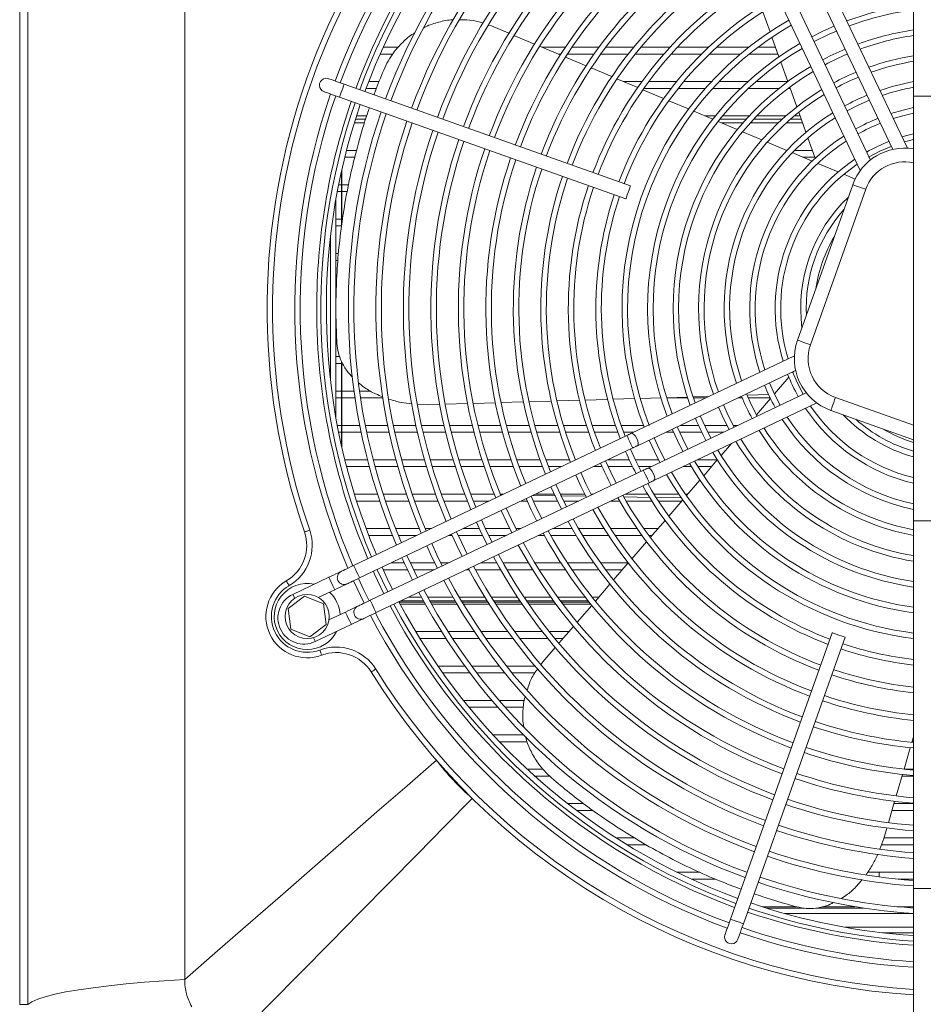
# Model space of a CAD drawing. Header units: millimetres. Extents: x -96593 to 66336, y -23969 to 7139.
# Tile 230 of 256: x -75357 to -75329, y -5280 to -5250. Entities that reach past the tile are written whole.
import ezdxf

# ---------------------------------------------------------------- set-up
doc = ezdxf.new("R2010")
doc.units = ezdxf.units.MM
doc.layers.add('mm_punktwstawienia', color=1, linetype='Continuous', lineweight=50)

# ---------------------------------------------------------------- blocks, each defined once
blk = doc.blocks.new('W_Z_TYLU')
at = {"color": 7, "linetype": 'Continuous', "lineweight": 13}
for p, q in [((280.388, 451.551), (280.388, 502.151)), ((280.688, 451.551), (280.688, 502.151)), ((280.688, 502.151), (280.688, 451.551)), ((286.388, 452.451), (286.388, 501.251)), ((312.888, 497.935), (312.888, 484.568)), ((309.398, 488.39), (312.135, 482.636)), ((312.667, 482.68), (309.849, 488.605)), ((311.322, 482.249), (308.585, 488.004)), ((307.41, 487.642), (307.672, 486.91)), ((308.134, 487.789), (310.952, 481.864)), ((297.541, 487.123), (297.436, 487.158)), ((298.176, 486.856), (297.541, 487.123)), ((299.109, 486.463), (298.362, 486.777)), ((307.742, 486.715), (307.995, 486.007)), ((293.606, 486.351), (294.16, 486.351)), ((300.044, 486.07), (299.296, 486.384)), ((299.374, 486.351), (300.229, 486.351)), ((300.471, 486.351), (301.451, 486.351)), ((301.7, 486.351), (302.715, 486.351)), ((302.974, 486.351), (304.036, 486.351)), ((304.309, 486.351), (305.44, 486.351)), ((305.734, 486.351), (306.903, 486.351)), ((307.231, 486.351), (307.872, 486.351)), ((293.951, 486.101), (293.493, 486.101)), ((300.065, 486.101), (299.968, 486.101)), ((300.981, 485.675), (300.231, 485.991)), ((301.271, 486.101), (300.303, 486.101)), ((302.516, 486.101), (301.516, 486.101)), ((303.812, 486.101), (302.77, 486.101)), ((305.182, 486.101), (304.079, 486.101)), ((306.596, 486.101), (305.468, 486.101)), ((307.962, 486.101), (306.911, 486.101)), ((308.065, 485.812), (308.321, 485.099)), ((301.919, 485.28), (301.168, 485.596)), ((293.079, 485.101), (293.459, 485.101)), ((302.86, 484.884), (302.107, 485.201)), ((302.344, 485.101), (303.015, 485.101)), ((303.263, 485.101), (304.276, 485.101)), ((304.535, 485.101), (305.544, 485.101)), ((305.82, 485.101), (306.863, 485.101)), ((307.163, 485.101), (308.32, 485.101)), ((302.599, 481.306), (292.187, 485.006)), ((293.36, 484.851), (292.984, 484.851)), ((303.804, 484.487), (303.049, 484.805)), ((304.077, 484.851), (303.081, 484.851)), ((305.318, 484.851), (304.331, 484.851)), ((306.598, 484.851), (305.586, 484.851)), ((307.998, 484.851), (306.887, 484.851)), ((308.409, 484.851), (308.324, 484.851)), ((308.391, 484.902), (308.648, 484.183)), ((292.019, 484.535), (302.431, 480.835)), ((304.711, 484.105), (303.993, 484.407)), ((315.888, 484.568), (312.888, 484.568)), ((312.888, 484.568), (312.888, 469.135)), ((305.594, 483.733), (304.901, 484.025)), ((292.597, 483.73), (292.97, 483.73)), ((292.636, 483.851), (293.007, 483.851)), ((305.314, 483.851), (305.688, 483.851)), ((306.483, 483.359), (305.785, 483.653)), ((305.847, 483.73), (306.804, 483.73)), ((305.946, 483.851), (306.916, 483.851)), ((307.077, 483.73), (308.113, 483.73)), ((307.192, 483.851), (308.248, 483.851)), ((308.414, 483.73), (308.811, 483.73)), ((308.556, 483.851), (308.767, 483.851)), ((308.72, 483.985), (308.98, 483.257)), ((292.931, 483.601), (292.557, 483.601)), ((306.689, 483.601), (305.908, 483.601)), ((307.974, 483.601), (306.957, 483.601)), ((308.857, 483.601), (308.268, 483.601)), ((307.38, 482.982), (306.676, 483.278)), ((309.052, 483.056), (309.317, 482.317)), ((312.559, 482.909), (312.888, 482.999)), ((292.273, 482.601), (292.64, 482.601)), ((308.286, 482.6), (307.574, 482.9)), ((308.284, 482.601), (308.287, 482.601)), ((308.565, 482.601), (309.215, 482.601)), ((292.577, 482.351), (292.209, 482.351)), ((309.207, 482.213), (308.483, 482.517)), ((309.304, 482.351), (308.878, 482.351)), ((292.1, 479.895), (292.1, 481.89)), ((310.149, 481.816), (309.408, 482.128)), ((292.088, 479.814), (292.088, 481.836)), ((310.766, 481.556), (310.357, 481.729)), ((291.985, 481.351), (292.088, 481.351)), ((292.1, 481.351), (292.349, 481.351)), ((308.672, 475.699), (310.681, 481.352)), ((311.152, 481.185), (309.143, 475.531)), ((291.888, 480.838), (291.888, 472.865)), ((292.088, 481.101), (291.936, 481.101)), ((292.3, 481.101), (292.1, 481.101)), ((291.888, 480.101), (292.088, 480.101)), ((292.1, 480.101), (292.13, 480.101)), ((292.088, 479.851), (291.888, 479.851)), ((291.688, 479.469), (291.688, 474.234)), ((291.888, 478.851), (291.982, 478.851)), ((291.957, 478.601), (291.888, 478.601)), ((291.905, 476.101), (291.888, 476.101)), ((291.888, 475.101), (292.026, 475.101)), ((308.559, 475.131), (302.634, 472.313)), ((292.088, 474.851), (291.888, 474.851)), ((292.088, 471.867), (292.088, 474.927)), ((292.1, 471.813), (292.1, 474.904)), ((292.131, 474.851), (292.1, 474.851)), ((302.849, 471.862), (308.603, 474.598)), ((308.356, 474.355), (307.831, 473.746)), ((308.674, 474.134), (308.495, 474.547)), ((308.542, 474.569), (308.503, 474.525)), ((307.836, 473.735), (307.655, 474.147)), ((308.881, 473.734), (308.674, 474.134)), ((291.888, 473.851), (292.088, 473.851)), ((292.1, 473.851), (292.542, 473.851)), ((292.744, 473.851), (293.146, 473.851)), ((308.99, 473.786), (303.236, 471.049)), ((303.912, 473.607), (304.669, 473.63)), ((304.878, 473.636), (305.452, 473.653)), ((306.998, 473.337), (306.816, 473.748)), ((306.838, 473.694), (307.623, 473.718)), ((308.042, 473.335), (307.836, 473.735)), ((292.088, 473.601), (291.888, 473.601)), ((292.578, 473.601), (292.1, 473.601)), ((293.59, 473.601), (292.78, 473.601)), ((294.857, 473.362), (295.262, 473.35)), ((295.262, 473.35), (295.66, 473.362)), ((295.862, 473.368), (296.672, 473.392)), ((296.875, 473.398), (297.686, 473.422)), ((297.889, 473.428), (298.701, 473.452)), ((298.905, 473.458), (299.719, 473.483)), ((299.923, 473.489), (300.74, 473.513)), ((300.944, 473.519), (301.764, 473.543)), ((301.969, 473.55), (302.747, 473.573)), ((302.953, 473.579), (303.705, 473.601)), ((303.45, 470.597), (309.375, 473.415)), ((304.679, 473.601), (303.914, 473.601)), ((305.343, 473.601), (304.89, 473.601)), ((306.16, 472.938), (305.977, 473.349)), ((306.66, 473.601), (306.507, 473.601)), ((307.678, 473.601), (306.878, 473.601)), ((307.202, 472.936), (306.998, 473.337)), ((307.688, 473.581), (307.175, 472.987)), ((310.054, 473.616), (312.888, 472.609)), ((305.322, 472.54), (305.138, 472.95)), ((306.363, 472.536), (306.16, 472.938)), ((312.888, 472.078), (309.887, 473.145)), ((291.936, 472.601), (292.088, 472.601)), ((292.1, 472.601), (292.751, 472.601)), ((292.955, 472.601), (293.771, 472.601)), ((293.975, 472.601), (294.793, 472.601)), ((294.998, 472.601), (295.818, 472.601)), ((296.023, 472.601), (296.845, 472.601)), ((297.051, 472.601), (297.876, 472.601)), ((298.082, 472.601), (298.91, 472.601)), ((299.118, 472.601), (299.95, 472.601)), ((300.159, 472.601), (300.996, 472.601)), ((301.206, 472.601), (302.049, 472.601)), ((302.261, 472.601), (303.065, 472.601)), ((304.405, 472.601), (305.073, 472.601)), ((305.293, 472.601), (306.103, 472.601)), ((306.329, 472.601), (306.5, 472.601)), ((292.088, 472.351), (291.985, 472.351)), ((292.801, 472.351), (292.1, 472.351)), ((302.466, 472.233), (292.532, 467.508)), ((293.824, 472.351), (293.006, 472.351)), ((294.849, 472.351), (294.029, 472.351)), ((295.877, 472.351), (295.054, 472.351)), ((296.907, 472.351), (296.082, 472.351)), ((297.942, 472.351), (297.114, 472.351)), ((298.981, 472.351), (298.149, 472.351)), ((300.026, 472.351), (299.19, 472.351)), ((301.078, 472.351), (300.236, 472.351)), ((302.138, 472.351), (301.289, 472.351)), ((302.715, 472.351), (302.351, 472.351)), ((304.168, 472.351), (303.879, 472.351)), ((304.485, 472.141), (304.3, 472.551)), ((305.191, 472.351), (304.387, 472.351)), ((305.525, 472.138), (305.322, 472.54)), ((305.975, 472.351), (305.414, 472.351)), ((303.647, 471.743), (303.461, 472.153)), ((304.686, 471.739), (304.485, 472.141)), ((306.268, 471.937), (305.893, 471.503)), ((292.747, 467.057), (302.681, 471.781)), ((302.783, 471.332), (302.597, 471.742)), ((303.842, 471.351), (303.647, 471.743)), ((292.209, 471.351), (293.034, 471.351)), ((293.241, 471.351), (294.069, 471.351)), ((294.276, 471.351), (295.107, 471.351)), ((295.315, 471.351), (296.149, 471.351)), ((296.358, 471.351), (297.196, 471.351)), ((297.406, 471.351), (298.249, 471.351)), ((298.46, 471.351), (299.309, 471.351)), ((299.522, 471.351), (300.378, 471.351)), ((300.593, 471.351), (300.613, 471.351)), ((301.88, 470.902), (301.693, 471.312)), ((301.777, 471.351), (302.553, 471.351)), ((302.774, 471.351), (303.617, 471.351)), ((302.984, 470.929), (302.783, 471.332)), ((303.842, 471.351), (303.872, 471.351)), ((305.036, 471.351), (305.752, 471.351)), ((305.756, 471.345), (305.261, 470.772)), ((293.1, 471.101), (292.273, 471.101)), ((303.067, 470.969), (293.134, 466.244)), ((294.138, 471.101), (293.308, 471.101)), ((295.18, 471.101), (294.346, 471.101)), ((296.226, 471.101), (295.388, 471.101)), ((297.278, 471.101), (296.436, 471.101)), ((298.336, 471.101), (297.489, 471.101)), ((299.403, 471.101), (298.549, 471.101)), ((300.087, 471.101), (299.617, 471.101)), ((300.977, 470.473), (300.79, 470.882)), ((301.568, 471.101), (301.251, 471.101)), ((302.672, 471.101), (301.787, 471.101)), ((302.08, 470.499), (301.88, 470.902)), ((303.347, 471.101), (302.896, 471.101)), ((304.816, 471.101), (304.511, 471.101)), ((305.546, 471.101), (305.05, 471.101)), ((293.348, 465.792), (303.282, 470.517)), ((300.074, 470.043), (299.887, 470.452)), ((301.177, 470.069), (300.977, 470.473)), ((305.125, 470.615), (304.633, 470.046)), ((292.557, 470.101), (293.396, 470.101)), ((293.606, 470.101), (294.449, 470.101)), ((294.66, 470.101), (295.508, 470.101)), ((295.72, 470.101), (296.573, 470.101)), ((296.787, 470.101), (297.647, 470.101)), ((296.892, 470.101), (297.655, 470.084)), ((297.863, 470.101), (297.985, 470.101)), ((297.89, 470.079), (297.936, 470.078)), ((299.054, 470.057), (299.872, 470.042)), ((299.149, 470.101), (299.826, 470.101)), ((300.047, 470.101), (300.936, 470.101)), ((301.16, 470.101), (301.244, 470.101)), ((302.408, 470.101), (303.219, 470.101)), ((303.453, 470.101), (304.353, 470.101)), ((304.595, 470.101), (304.682, 470.101)), ((293.478, 469.851), (292.636, 469.851)), ((294.535, 469.851), (293.689, 469.851)), ((295.599, 469.851), (294.748, 469.851)), ((296.67, 469.851), (295.813, 469.851)), ((297.459, 469.851), (296.885, 469.851)), ((298.841, 469.851), (298.623, 469.851)), ((299.171, 469.614), (298.983, 470.023)), ((299.944, 469.851), (299.06, 469.851)), ((300.054, 470.039), (300.986, 470.023)), ((300.273, 469.64), (300.074, 470.043)), ((300.718, 469.851), (300.167, 469.851)), ((302.205, 469.851), (301.883, 469.851)), ((302.367, 469.998), (303.312, 469.982)), ((303.374, 469.851), (302.437, 469.851)), ((303.532, 469.979), (304.461, 469.968)), ((304.466, 469.851), (303.611, 469.851)), ((304.498, 469.89), (303.99, 469.301)), ((298.268, 469.184), (298.08, 469.593)), ((299.37, 469.21), (299.171, 469.614)), ((297.365, 468.755), (297.176, 469.163)), ((298.466, 468.78), (298.268, 469.184)), ((303.856, 469.145), (303.32, 468.525)), ((312.888, 469.135), (312.888, 455.768)), ((312.888, 469.135), (315.888, 469.135)), ((292.984, 468.851), (293.84, 468.851)), ((294.055, 468.851), (294.917, 468.851)), ((295.133, 468.851), (295.357, 468.851)), ((296.462, 468.325), (296.273, 468.734)), ((296.521, 468.851), (297.099, 468.851)), ((297.319, 468.851), (298.207, 468.851)), ((297.563, 468.351), (297.365, 468.755)), ((298.43, 468.851), (298.616, 468.851)), ((299.78, 468.851), (300.473, 468.851)), ((300.704, 468.851), (301.64, 468.851)), ((301.876, 468.851), (302.837, 468.851)), ((303.081, 468.851), (303.602, 468.851)), ((293.939, 468.601), (293.079, 468.601)), ((294.831, 468.601), (294.155, 468.601)), ((295.559, 467.896), (295.37, 468.304)), ((296.113, 468.601), (295.995, 468.601)), ((297.216, 468.601), (296.333, 468.601)), ((296.66, 467.921), (296.462, 468.325)), ((298.09, 468.601), (297.439, 468.601)), ((299.466, 468.601), (299.255, 468.601)), ((300.62, 468.601), (299.695, 468.601)), ((301.8, 468.601), (300.854, 468.601)), ((303.015, 468.601), (302.04, 468.601)), ((303.186, 468.37), (302.652, 467.752)), ((303.386, 468.601), (303.263, 468.601)), ((293.893, 467.601), (294.371, 467.601)), ((294.656, 467.466), (294.467, 467.874)), ((294.592, 467.601), (295.479, 467.601)), ((295.756, 467.491), (295.559, 467.896)), ((295.702, 467.601), (295.988, 467.601)), ((297.152, 467.601), (297.734, 467.601)), ((297.963, 467.601), (298.888, 467.601)), ((299.121, 467.601), (300.065, 467.601)), ((300.303, 467.601), (301.271, 467.601)), ((301.516, 467.601), (302.516, 467.601)), ((302.518, 467.598), (301.986, 466.981)), ((293.753, 467.037), (293.563, 467.445)), ((294.489, 467.351), (293.606, 467.351)), ((294.853, 467.062), (294.656, 467.466)), ((295.462, 467.351), (294.711, 467.351)), ((296.731, 467.351), (296.627, 467.351)), ((297.875, 467.351), (296.958, 467.351)), ((299.04, 467.351), (298.106, 467.351)), ((300.229, 467.351), (299.275, 467.351)), ((301.451, 467.351), (300.471, 467.351)), ((302.306, 467.351), (301.7, 467.351)), ((291.629, 467.079), (290.32, 466.456)), ((292.525, 466.951), (292.912, 466.138)), ((292.895, 466.629), (292.706, 467.037)), ((293.95, 466.632), (293.753, 467.037)), ((301.853, 466.827), (301.321, 466.212)), ((291.245, 466.342), (291.844, 466.627)), ((293.092, 466.224), (292.895, 466.629)), ((290.743, 466.396), (290.147, 465.939)), ((291.436, 466.108), (290.743, 466.396)), ((295.092, 466.179), (294.183, 466.179)), ((294.252, 466.222), (295.068, 466.222)), ((294.524, 466.351), (294.998, 466.351)), ((295.226, 466.351), (296.143, 466.351)), ((295.297, 466.222), (296.218, 466.222)), ((296.243, 466.179), (295.321, 466.179)), ((296.374, 466.351), (297.307, 466.351)), ((296.45, 466.222), (297.387, 466.222)), ((297.414, 466.179), (296.476, 466.179)), ((297.542, 466.351), (298.492, 466.351)), ((297.623, 466.222), (298.578, 466.222)), ((298.608, 466.179), (297.65, 466.179)), ((298.733, 466.351), (299.706, 466.351)), ((298.82, 466.222), (299.799, 466.222)), ((299.83, 466.179), (298.85, 466.179)), ((299.952, 466.351), (300.954, 466.351)), ((300.047, 466.222), (301.056, 466.222)), ((301.091, 466.179), (300.079, 466.179)), ((301.209, 466.351), (301.442, 466.351)), ((301.313, 466.222), (301.33, 466.222)), ((290.147, 465.939), (290.245, 465.195)), ((291.534, 465.364), (291.436, 466.108)), ((292.231, 465.814), (291.631, 465.529)), ((295.135, 466.101), (294.224, 466.101)), ((296.289, 466.101), (295.365, 466.101)), ((297.463, 466.101), (296.522, 466.101)), ((298.66, 466.101), (297.7, 466.101)), ((299.888, 466.101), (298.903, 466.101)), ((301.153, 466.101), (300.137, 466.101)), ((301.188, 466.058), (300.658, 465.444)), ((290.245, 465.195), (290.938, 464.907)), ((290.938, 464.907), (291.534, 465.364)), ((291.136, 464.74), (292.445, 465.363)), ((294.79, 465.101), (295.729, 465.101)), ((295.966, 465.101), (296.922, 465.101)), ((297.164, 465.101), (298.141, 465.101)), ((298.389, 465.101), (299.393, 465.101)), ((299.648, 465.101), (300.362, 465.101)), ((300.525, 465.291), (299.996, 464.678)), ((309.933, 465.062), (306.233, 454.65)), ((295.889, 464.851), (294.942, 464.851)), ((297.093, 464.851), (296.127, 464.851)), ((298.325, 464.851), (297.337, 464.851)), ((299.592, 464.851), (298.575, 464.851)), ((300.146, 464.851), (299.85, 464.851)), ((306.705, 454.483), (310.404, 464.895)), ((299.863, 464.525), (299.412, 464.003)), ((299.412, 464.003), (299.35, 463.918)), ((295.596, 463.851), (296.577, 463.851)), ((296.825, 463.851), (297.831, 463.851)), ((298.086, 463.851), (299.123, 463.851)), ((296.762, 463.601), (295.771, 463.601)), ((298.031, 463.601), (297.013, 463.601)), ((299.123, 463.601), (298.289, 463.601)), ((296.525, 462.601), (297.561, 462.601)), ((297.823, 462.601), (298.744, 462.601)), ((297.775, 462.351), (296.727, 462.351)), ((298.708, 462.351), (298.042, 462.351)), ((297.598, 461.351), (298.704, 461.351)), ((298.847, 461.101), (297.833, 461.101)), ((312.83, 461.078), (312.888, 461.275)), ((312.888, 461.101), (312.837, 461.101)), ((312.545, 460.102), (312.773, 460.883)), ((298.845, 460.101), (299.414, 460.101)), ((312.551, 460.101), (312.888, 460.101)), ((299.657, 459.851), (299.119, 459.851)), ((312.26, 459.128), (312.488, 459.907)), ((312.888, 459.851), (312.472, 459.851)), ((300.312, 458.851), (300.892, 458.851)), ((301.236, 458.601), (300.637, 458.601)), ((311.976, 458.156), (312.203, 458.934)), ((312.888, 458.601), (312.106, 458.601)), ((312.179, 458.851), (312.888, 458.851)), ((311.808, 457.58), (311.919, 457.962)), ((302.076, 457.601), (302.747, 457.601)), ((311.668, 457.19), (311.808, 457.58)), ((311.814, 457.601), (312.888, 457.601)), ((303.174, 457.351), (302.476, 457.351)), ((312.888, 457.351), (311.726, 457.351)), ((304.294, 456.351), (305.126, 456.351)), ((305.696, 456.101), (304.818, 456.101)), ((311.22, 456.351), (312.888, 456.351)), ((311.638, 456.183), (311.638, 456.351)), ((312.888, 456.101), (312.344, 456.101)), ((315.888, 455.768), (312.888, 455.768)), ((312.888, 455.768), (312.888, 448.051)), ((307.382, 455.101), (308.629, 455.101)), ((307.539, 455.051), (308.917, 455.051)), ((309.348, 455.051), (311.074, 455.051)), ((309.57, 455.101), (310.761, 455.101)), ((312.296, 455.101), (312.888, 455.101)), ((312.888, 454.851), (308.212, 454.851)), ((310.402, 454.351), (312.888, 454.351)), ((311.771, 454.151), (312.888, 454.151)), ((280.388, 451.551), (280.688, 451.551))]:
    blk.add_line(p, q, dxfattribs=at)
at = {"color": 7, "linetype": 'Continuous', "lineweight": 13, "flags": 128}
for points in [[(310.002, 487.12), (309.591, 486.935), (309.189, 486.734)], [(309.275, 486.553), (309.818, 486.82), (310.088, 486.94)], [(310.401, 486.282), (309.855, 486.032), (309.588, 485.895)], [(291.621, 485.207), (291.525, 485.221), (291.43, 485.197)], [(292.187, 485.006), (292.076, 485.045), (291.97, 485.083), (291.873, 485.117), (291.787, 485.148), (291.717, 485.173), (291.664, 485.191), (291.632, 485.203), (291.621, 485.207)], [(291.454, 484.736), (291.465, 484.732), (291.497, 484.72), (291.549, 484.702), (291.619, 484.677), (291.705, 484.646), (291.803, 484.612), (291.909, 484.574), (292.019, 484.535)], [(292.162, 484.937), (292.135, 484.86), (292.103, 484.77), (292.071, 484.68), (292.044, 484.604), (292.026, 484.553), (292.019, 484.535)], [(292.187, 485.006), (292.18, 484.988), (292.162, 484.937)], [(310.472, 484.037), (310.873, 484.241), (311.285, 484.423)], [(312.888, 484.154), (312.514, 484.068), (312.069, 483.937)], [(312.156, 483.755), (312.456, 483.845), (312.888, 483.95)], [(312.888, 483.205), (312.599, 483.129), (312.472, 483.092)], [(311.259, 482.351), (311.67, 482.566), (312.083, 482.745)], [(302.574, 481.237), (302.547, 481.161), (302.515, 481.07), (302.483, 480.98), (302.456, 480.904), (302.438, 480.853), (302.431, 480.835)], [(302.599, 481.306), (302.592, 481.288), (302.574, 481.237)], [(310.681, 481.352), (310.69, 481.349), (310.717, 481.34), (310.76, 481.324), (310.819, 481.303), (310.89, 481.278), (310.972, 481.249), (311.06, 481.218), (311.152, 481.185)], [(308.672, 475.699), (308.681, 475.696), (308.708, 475.686), (308.751, 475.671), (308.81, 475.65), (308.881, 475.624), (308.963, 475.595), (309.051, 475.564), (309.143, 475.531)], [(310.054, 473.616), (310.022, 473.524), (309.99, 473.435), (309.961, 473.354), (309.936, 473.283), (309.915, 473.224), (309.9, 473.18), (309.89, 473.154), (309.887, 473.145)], [(305.796, 473.263), (305.98, 472.852), (306.183, 472.45)], [(302.634, 472.313), (302.614, 472.303), (302.594, 472.294), (302.573, 472.284), (302.552, 472.274), (302.53, 472.264), (302.509, 472.253), (302.487, 472.243), (302.466, 472.233)], [(302.681, 471.781), (302.672, 471.799), (302.649, 471.847), (302.614, 471.921), (302.573, 472.007), (302.532, 472.094), (302.497, 472.167), (302.474, 472.216), (302.466, 472.233), (302.466, 472.233)], [(302.849, 471.862), (302.873, 471.894), (302.877, 471.956), (302.861, 472.038), (302.826, 472.127), (302.778, 472.211), (302.725, 472.275), (302.675, 472.311), (302.634, 472.313)], [(304.119, 472.465), (304.304, 472.055), (304.505, 471.653)], [(302.681, 471.781), (302.702, 471.792), (302.724, 471.802), (302.745, 471.812), (302.766, 471.822), (302.787, 471.832), (302.808, 471.842), (302.829, 471.852), (302.849, 471.862)], [(303.28, 472.067), (303.466, 471.657), (303.667, 471.254)], [(300.609, 470.796), (300.797, 470.387), (300.996, 469.983)], [(303.236, 471.049), (303.215, 471.039), (303.195, 471.029), (303.174, 471.019), (303.153, 471.009), (303.132, 470.999), (303.11, 470.989), (303.089, 470.979), (303.067, 470.969)], [(303.067, 470.969), (303.075, 470.951), (303.099, 470.902), (303.133, 470.829), (303.175, 470.743), (303.216, 470.656), (303.25, 470.583), (303.274, 470.534), (303.282, 470.517), (303.282, 470.517)], [(303.236, 471.049), (303.276, 471.047), (303.327, 471.011), (303.38, 470.946), (303.427, 470.863), (303.462, 470.774), (303.479, 470.692), (303.475, 470.63), (303.45, 470.597), (303.45, 470.597)], [(303.282, 470.517), (303.303, 470.527), (303.325, 470.538), (303.346, 470.548), (303.368, 470.558), (303.389, 470.568), (303.41, 470.578), (303.43, 470.588), (303.45, 470.597)], [(299.706, 470.366), (299.893, 469.957), (300.092, 469.554)], [(298.802, 469.937), (298.99, 469.528), (299.189, 469.124)], [(297.899, 469.507), (298.087, 469.098), (298.286, 468.694)], [(296.996, 469.077), (297.184, 468.669), (297.382, 468.265)], [(290.933, 468.793), (290.897, 468.781), (290.861, 468.768), (290.828, 468.757), (290.8, 468.747), (290.776, 468.739), (290.759, 468.733), (290.748, 468.73), (290.744, 468.728)], [(296.093, 468.648), (296.281, 468.239), (296.479, 467.835)], [(295.189, 468.218), (295.378, 467.81), (295.576, 467.405)], [(292.081, 467.293), (292.072, 467.289), (292.046, 467.277), (292.005, 467.257), (291.948, 467.23), (291.88, 467.198), (291.802, 467.161), (291.717, 467.12), (291.629, 467.079)], [(292.532, 467.508), (292.444, 467.466), (292.359, 467.426), (292.281, 467.389), (292.213, 467.356), (292.157, 467.329), (292.115, 467.31), (292.089, 467.297), (292.081, 467.293)], [(292.747, 467.057), (292.739, 467.074), (292.716, 467.123), (292.681, 467.196), (292.64, 467.282), (292.599, 467.369), (292.564, 467.442), (292.54, 467.491), (292.532, 467.508)], [(293.634, 466.482), (293.293, 467.195), (293.248, 467.295)], [(293.386, 467.351), (293.769, 466.546), (293.769, 466.546)], [(290.184, 466.774), (290.164, 466.807), (290.146, 466.84), (290.128, 466.869), (290.113, 466.896), (290.1, 466.917), (290.091, 466.933), (290.085, 466.943), (290.083, 466.946)], [(291.844, 466.627), (291.836, 466.644), (291.812, 466.693), (291.778, 466.766), (291.737, 466.853), (291.695, 466.939), (291.661, 467.012), (291.637, 467.061), (291.629, 467.079), (291.629, 467.079)], [(291.844, 466.627), (291.932, 466.669), (292.017, 466.709), (292.095, 466.746), (292.163, 466.779), (292.219, 466.806), (292.261, 466.825), (292.287, 466.838), (292.295, 466.842)], [(292.295, 466.842), (292.304, 466.846), (292.33, 466.858), (292.372, 466.878), (292.428, 466.905), (292.496, 466.937), (292.574, 466.974), (292.659, 467.015), (292.747, 467.057)], [(290.388, 466.311), (290.386, 466.316), (290.351, 466.39), (290.328, 466.439), (290.32, 466.456)], [(293.134, 466.244), (293.045, 466.202), (292.961, 466.162), (292.883, 466.124), (292.814, 466.092), (292.758, 466.065), (292.716, 466.045), (292.691, 466.033), (292.682, 466.029)], [(293.134, 466.244), (293.142, 466.227), (293.165, 466.178), (293.2, 466.104), (293.241, 466.018), (293.282, 465.932), (293.317, 465.858), (293.34, 465.809), (293.348, 465.792)], [(292.682, 466.029), (292.673, 466.025), (292.648, 466.013), (292.606, 465.993), (292.55, 465.966), (292.481, 465.934), (292.403, 465.896), (292.319, 465.856), (292.231, 465.814)], [(292.231, 465.814), (292.239, 465.797), (292.262, 465.748), (292.297, 465.675), (292.338, 465.588), (292.379, 465.502), (292.414, 465.429), (292.437, 465.38), (292.445, 465.363), (292.445, 465.363)], [(292.897, 465.577), (292.905, 465.582), (292.931, 465.594), (292.973, 465.614), (293.029, 465.64), (293.097, 465.673), (293.176, 465.71), (293.26, 465.75), (293.348, 465.792)], [(292.445, 465.363), (292.533, 465.405), (292.618, 465.445), (292.696, 465.482), (292.765, 465.515), (292.821, 465.541), (292.862, 465.561), (292.888, 465.573), (292.897, 465.577)], [(309.933, 465.062), (309.951, 465.056), (310.002, 465.038)], [(310.002, 465.038), (310.079, 465.011), (310.169, 464.979), (310.259, 464.947), (310.335, 464.92), (310.387, 464.901), (310.404, 464.895)], [(291.067, 464.884), (291.07, 464.879), (291.104, 464.806), (291.128, 464.757), (291.136, 464.74)], [(291.367, 464.247), (291.366, 464.25), (291.362, 464.261), (291.355, 464.278), (291.347, 464.302), (291.336, 464.33), (291.324, 464.363), (291.311, 464.398), (291.297, 464.434)], [(293.167, 463.635), (293.17, 463.637), (293.18, 463.643), (293.195, 463.653), (293.216, 463.666), (293.242, 463.682), (293.272, 463.701), (293.303, 463.72), (293.337, 463.741)], [(286.388, 452.451), (287.587, 453.497), (288.778, 454.534), (289.956, 455.561), (291.117, 456.573), (292.26, 457.569), (293.38, 458.545), (294.475, 459.499), (295.54, 460.427)], [(288.388, 450.451), (289.497, 451.577), (290.597, 452.694), (291.685, 453.8), (292.759, 454.89), (293.814, 455.962), (294.849, 457.013), (295.861, 458.039), (296.846, 459.039)], [(306.233, 454.65), (306.194, 454.54), (306.157, 454.434), (306.122, 454.336), (306.091, 454.251), (306.066, 454.18), (306.048, 454.128), (306.036, 454.096), (306.033, 454.085)], [(306.233, 454.65), (306.251, 454.644), (306.302, 454.626)], [(306.302, 454.626), (306.379, 454.599), (306.469, 454.567), (306.559, 454.535), (306.636, 454.507), (306.687, 454.489), (306.705, 454.483)], [(306.504, 453.918), (306.508, 453.928), (306.519, 453.961), (306.538, 454.013), (306.563, 454.083), (306.593, 454.169), (306.628, 454.267), (306.665, 454.373), (306.705, 454.483)], [(306.033, 454.085), (306.018, 453.988), (306.042, 453.894)], [(280.688, 451.551), (280.831, 451.646), (281.042, 451.738), (281.32, 451.829), (281.663, 451.917), (282.068, 452.001), (282.533, 452.081), (283.056, 452.157), (283.632, 452.227), (284.257, 452.293), (284.928, 452.352), (285.639, 452.405), (286.388, 452.451)]]:
    blk.add_lwpolyline(points, dxfattribs=at)
at = {"color": 7, "linetype": 'Continuous', "lineweight": 13}
blk.add_circle((290.841, 465.651), 0.8, dxfattribs=at)
for centre, radius, start, end in [((314.388, 476.851), 25, 121.9142, 198.9613), ((314.388, 476.851), 24, 117.7063, 159.8409), ((314.388, 476.851), 24.8, 121.9142, 198.9613), ((314.388, 476.851), 23.8, 117.7254, 159.8359), ((314.388, 476.851), 23.2, 117.7846, 159.8203), ((314.388, 476.851), 23.05, 117.7998, 159.8163), ((314.388, 476.851), 22.85, 117.8205, 159.8109), ((314.388, 476.851), 22.05, 117.907, 159.7881), ((314.388, 476.851), 21.85, 117.9296, 159.7822), ((314.388, 476.851), 21.05, 118.0244, 159.7573), ((314.388, 476.851), 20.85, 118.0492, 159.7507), ((314.388, 476.851), 20.05, 118.1535, 159.7233), ((314.388, 476.851), 19.85, 118.1809, 159.7161), ((314.388, 476.851), 19.05, 118.2962, 159.6858), ((314.388, 476.851), 18.85, 118.3265, 159.6779), ((314.388, 476.851), 18.05, 118.4546, 159.6442), ((314.388, 476.851), 17.85, 118.4885, 159.6353), ((314.388, 476.851), 17.05, 118.6318, 159.5976), ((314.388, 476.851), 16.85, 118.6697, 159.5877), ((314.388, 476.851), 16.05, 118.831, 159.5453), ((314.388, 476.851), 15.85, 118.8739, 159.534), ((314.388, 476.851), 15.05, 119.0567, 159.486), ((314.388, 476.851), 14.85, 119.1056, 159.4732), ((314.388, 476.851), 14.05, 119.3147, 159.4182), ((314.388, 476.851), 13.85, 119.3708, 159.4035), ((314.388, 476.851), 13.05, 119.6123, 159.3401), ((314.388, 476.851), 12.85, 119.6774, 159.323), ((314.388, 476.851), 11.166, 97.72, 110.5573), ((314.388, 476.851), 10.966, 97.8617, 110.4681), ((314.388, 476.851), 12.094, 119.943, 200.9325), ((314.388, 476.851), 11.894, 120.0189, 200.9357), ((314.388, 476.851), 10.239, 98.4244, 110.1139), ((314.388, 476.851), 10.039, 98.5935, 110.0075), ((314.388, 476.851), 11.166, 120.3182, 200.5573), ((314.388, 476.851), 10.966, 120.4074, 200.4681), ((314.388, 476.851), 10.039, 112.8624, 118.007), ((314.388, 476.851), 9.311, 99.2708, 109.5816), ((314.388, 476.851), 9.111, 99.4762, 109.4526), ((314.388, 476.851), 10.239, 120.7616, 200.1139), ((314.388, 476.851), 10.039, 120.868, 200.0075), ((314.388, 476.851), 9.311, 112.6675, 118.208), ((291.538, 484.971), 0.25, 115.4377, 250.4377), ((314.388, 476.851), 9.111, 112.6067, 118.2688), ((314.388, 476.851), 8.383, 100.3074, 108.9309), ((314.388, 476.851), 9.311, 121.2939, 199.5816), ((314.388, 476.851), 8.183, 100.5622, 108.7711), ((314.388, 476.851), 24, 161.0346, 203.1692), ((314.388, 476.851), 23.8, 161.0396, 203.1501), ((314.388, 476.851), 23.2, 161.0552, 180), ((314.388, 476.851), 9.111, 121.4229, 199.4526), ((314.388, 476.851), 8.383, 112.3607, 118.5148), ((314.388, 476.851), 23.05, 161.0592, 203.0757), ((314.388, 476.851), 22.85, 161.0646, 203.055), ((314.388, 476.851), 22.05, 161.0874, 202.9685), ((314.388, 476.851), 21.85, 161.0933, 202.9459), ((314.388, 476.851), 21.05, 161.1182, 202.8511), ((314.388, 476.851), 8.383, 121.9446, 198.9309), ((314.388, 476.851), 8.183, 122.1044, 198.7711), ((314.388, 476.851), 7.455, 111.9774, 118.8981), ((314.388, 476.851), 20.85, 161.1248, 202.8263), ((314.388, 476.851), 20.05, 161.1522, 202.722), ((314.388, 476.851), 7.255, 111.8818, 118.9936), ((314.388, 476.851), 19.85, 161.1594, 202.6946), ((314.388, 476.851), 19.05, 161.1897, 202.5793), ((314.388, 476.851), 7.455, 122.7585, 198.117), ((314.388, 476.851), 7.255, 122.9614, 197.9141), ((314.388, 476.851), 18.85, 161.1976, 202.549), ((314.388, 476.851), 18.05, 161.2313, 202.4208), ((314.388, 476.851), 17.85, 161.2402, 202.387), ((312.565, 480.683), 2, 80.7251, 160.4377), ((314.388, 476.851), 6.528, 111.4848, 119.3907), ((314.388, 476.851), 17.05, 161.2779, 202.2437), ((314.388, 476.851), 16.85, 161.2878, 202.2058), ((314.388, 476.851), 6.528, 123.8059, 197.0696), ((314.388, 476.851), 16.05, 161.3302, 202.0445), ((314.388, 476.851), 15.85, 161.3415, 202.0016), ((314.388, 476.851), 6.328, 124.0724, 196.8031), ((312.565, 480.683), 1.5, 77.5906, 160.4377), ((314.388, 476.851), 15.05, 161.3895, 201.8188), ((314.388, 476.851), 14.85, 161.4023, 201.7379), ((314.388, 476.851), 14.05, 161.4573, 201.5608), ((314.388, 476.851), 13.85, 161.472, 201.5047), ((314.388, 476.851), 13.05, 161.5354, 201.2632), ((314.388, 476.851), 12.85, 161.5525, 201.1981), ((314.388, 476.851), 5.6, 133.6722, 187.2032), ((314.388, 476.851), 5.4, 138.2461, 182.6294), ((314.388, 476.851), 5.1, 149.0729, 171.8026), ((314.388, 476.851), 23.2, 180, 203.0909), ((310.556, 475.029), 2, 160.4377, 250.4377), ((310.556, 475.029), 1.5, 160.4377, 250.4377), ((314.388, 476.851), 6.528, 201.4848, 209.3907), ((314.388, 476.851), 7.455, 201.9774, 208.8981), ((314.388, 476.851), 8.383, 202.3607, 208.5148), ((314.388, 476.851), 6.328, 214.0724, 256.2874), ((314.388, 476.851), 6.528, 213.8059, 256.7153), ((314.388, 476.851), 5.6, 223.6722, 254.4632), ((314.388, 476.851), 10.239, 202.9187, 207.9568), ((314.388, 476.851), 7.455, 212.7585, 258.3931), ((314.388, 476.851), 7.255, 212.9614, 258.0686), ((314.388, 476.851), 5.4, 228.2461, 253.8724), ((314.388, 476.851), 8.383, 211.9446, 259.7735), ((314.388, 476.851), 8.183, 212.1044, 259.4378), ((314.388, 476.851), 5.1, 239.0729, 252.8954), ((314.388, 476.851), 9.311, 211.2939, 260.7292), ((314.388, 476.851), 9.111, 211.4229, 260.5238), ((314.388, 476.851), 13.05, 203.4617, 207.4138), ((314.388, 476.851), 10.239, 210.7616, 261.5756), ((314.388, 476.851), 10.039, 210.868, 261.4065), ((314.388, 476.851), 14.05, 203.6024, 207.2731), ((314.388, 476.851), 11.166, 210.3182, 262.28), ((314.388, 476.851), 10.966, 210.4074, 262.1383), ((314.388, 476.851), 12.094, 209.943, 262.8487), ((314.388, 476.851), 11.894, 210.0189, 262.755), ((314.388, 476.851), 12.85, 209.6774, 249.323), ((314.388, 476.851), 13.85, 209.3708, 249.4035), ((314.388, 476.851), 13.05, 209.6123, 249.3401), ((314.388, 476.851), 14.05, 209.3147, 249.4182), ((314.388, 476.851), 15.05, 209.0567, 249.486), ((314.388, 476.851), 14.85, 209.1056, 249.4732), ((314.388, 476.851), 16.05, 208.831, 249.5453), ((314.388, 476.851), 15.85, 208.8739, 249.534), ((289.326, 468.241), 1.5, 300.3307, 18.9613), ((289.326, 468.241), 1.7, 300.3307, 18.9613), ((314.388, 476.851), 17.05, 208.6318, 249.5976), ((314.388, 476.851), 16.85, 208.6697, 249.5877), ((314.388, 476.851), 17.85, 208.4885, 249.6353), ((314.388, 476.851), 18.85, 208.3265, 249.6779), ((314.388, 476.851), 18.05, 208.4546, 249.6442), ((314.388, 476.851), 22.05, 204.2684, 206.6071), ((314.388, 476.851), 19.05, 208.2962, 249.6858), ((292.188, 467.068), 0.25, 115.4377, 295.4377), ((314.388, 476.851), 20.05, 208.1535, 249.7233), ((314.388, 476.851), 19.85, 208.1809, 249.7161), ((290.841, 465.651), 1.5, 120.3307, 290.5448), ((290.841, 465.651), 1.2, 77.7793, 270), ((314.388, 476.851), 21.05, 208.0244, 249.7573), ((314.388, 476.851), 20.85, 208.0492, 249.7507), ((290.841, 465.651), 1.3, 120.3307, 290.5448), ((290.841, 465.651), 1.2, 3.4134, 47.4621), ((314.388, 476.851), 22.05, 207.907, 249.7881), ((314.388, 476.851), 21.85, 207.9296, 249.7514), ((290.728, 465.598), 0.95, 115.4377, 295.4377), ((314.388, 476.851), 22.85, 207.8205, 249.8109), ((292.789, 465.803), 0.25, 115.4377, 295.4377), ((314.388, 476.851), 23.8, 207.7254, 249.8359), ((314.388, 476.851), 23.2, 207.7846, 249.8203), ((314.388, 476.851), 23.05, 207.7989, 249.8163), ((314.388, 476.851), 24, 207.7063, 249.8409), ((290.841, 465.651), 1.2, 270, 333.0962), ((291.894, 462.842), 1.7, 31.9142, 110.5448), ((291.894, 462.842), 1.5, 31.9142, 110.5448), ((314.388, 476.851), 13.05, 251.5354, 263.3999), ((314.388, 476.851), 12.85, 251.5525, 263.2967), ((314.388, 476.851), 25, 211.9142, 266.5602), ((314.388, 476.851), 24.8, 211.9142, 266.5324), ((314.388, 476.851), 13.85, 251.472, 263.7826), ((314.388, 476.851), 14.05, 251.4573, 263.8715), ((314.388, 476.851), 15.05, 251.3895, 264.2801), ((314.388, 476.851), 14.85, 251.4023, 264.2028), ((314.388, 476.851), 15.85, 251.3415, 264.5697), ((314.388, 476.851), 16.05, 251.3302, 264.6376), ((314.388, 476.851), 16.85, 251.2878, 264.8928), ((314.388, 476.851), 17.05, 251.2779, 264.9529), ((314.388, 476.851), 18.05, 251.2313, 265.2332), ((314.388, 476.851), 17.85, 251.2402, 265.1796), ((314.388, 476.851), 18.85, 251.1976, 265.4359), ((314.388, 476.851), 19.05, 251.1897, 265.4839), ((314.388, 476.851), 20.05, 251.1522, 265.7096), ((314.388, 476.851), 19.85, 251.1594, 265.6663), ((314.388, 476.851), 21.05, 251.1182, 265.9138), ((314.388, 476.851), 20.85, 251.1248, 265.8745), ((314.388, 476.851), 21.85, 251.0933, 266.1091), ((314.388, 476.851), 22.05, 251.0874, 266.1268), ((314.388, 476.851), 23.05, 251.0417, 266.2688), ((314.388, 476.851), 22.85, 251.0646, 266.2361), ((314.388, 476.851), 23.2, 251.0552, 266.2929), ((314.388, 476.851), 23.8, 251.0396, 266.3865), ((314.388, 476.851), 24, 251.0346, 266.4167), ((306.268, 454.001), 0.25, 205.4377, 340.4377)]:
    blk.add_arc(centre, radius, start, end, dxfattribs=at)
for points, knots in [([(296.159, 487.348), (296.15, 487.348), (295.971, 487.349), (295.628, 487.266), (295.275, 487.166), (295.107, 487.069), (295.086, 487.057)], [0, 0, 0, 0, 0.024321, 0.481645, 0.936358, 1, 1, 1, 1]), ([(297.242, 487.222), (297.195, 487.239), (297.001, 487.306), (296.712, 487.353), (296.472, 487.349), (296.388, 487.347)], [0, 0, 0, 0, 0.173046, 0.70741, 1, 1, 1, 1]), ([(294.749, 486.868), (294.733, 486.86), (294.573, 486.771), (294.308, 486.533), (294.003, 486.195), (293.777, 485.85), (293.675, 485.629), (293.624, 485.519)], [0, 0, 0, 0, 0.029567, 0.309934, 0.590278, 0.795135, 1, 1, 1, 1]), ([(293.624, 485.519), (293.516, 485.258), (293.392, 484.959), (293.287, 484.658), (293.273, 484.62)], [0, 0, 0, 0, 0.87427, 1, 1, 1, 1]), ([(293.107, 484.148), (293.082, 484.079), (292.929, 483.649), (292.697, 482.856), (292.421, 481.767), (292.207, 480.678), (292.048, 479.602), (291.944, 478.553), (291.891, 477.53), (291.881, 476.534), (291.909, 475.9), (291.924, 475.584)], [0, 0, 0, 0, 0.023109, 0.142594, 0.262087, 0.384731, 0.507386, 0.629313, 0.75125, 0.875621, 1, 1, 1, 1]), ([(291.924, 475.584), (291.936, 475.47), (291.962, 475.243), (292.088, 474.902), (292.259, 474.598), (292.426, 474.421), (292.494, 474.349)], [0, 0, 0, 0, 0.253442, 0.506885, 0.796812, 1, 1, 1, 1]), ([(292.705, 474.154), (292.777, 474.094), (292.962, 473.939), (293.262, 473.766), (293.5, 473.675), (293.587, 473.642)], [0, 0, 0, 0, 0.288563, 0.741869, 1, 1, 1, 1]), ([(293.817, 473.554), (293.963, 473.51), (294.235, 473.429), (294.523, 473.395), (294.657, 473.379)], [0, 0, 0, 0, 0.534799, 1, 1, 1, 1]), ([(299.225, 463.749), (299.195, 463.709), (299.072, 463.546), (298.937, 463.285), (298.867, 463.055), (298.842, 462.973)], [0, 0, 0, 0, 0.170969, 0.704485, 1, 1, 1, 1]), ([(298.769, 462.747), (298.767, 462.742), (298.712, 462.576), (298.687, 462.228), (298.672, 461.862), (298.712, 461.672), (298.717, 461.649)], [0, 0, 0, 0, 0.013942, 0.476549, 0.936513, 1, 1, 1, 1]), ([(298.789, 461.288), (298.793, 461.264), (298.828, 461.078), (298.975, 460.746), (299.202, 460.352), (299.46, 460.03), (299.639, 459.865), (299.728, 459.782)], [0, 0, 0, 0, 0.039825, 0.317228, 0.594608, 0.797301, 1, 1, 1, 1]), ([(295.54, 460.427), (295.733, 460.174), (295.939, 459.931), (296.375, 459.467), (296.605, 459.247), (296.846, 459.039)], [0, 0, 0, 0, 0.5, 0.5, 1, 1, 1, 1]), ([(299.728, 459.782), (299.944, 459.601), (300.377, 459.238), (301.126, 458.667), (301.973, 458.075), (302.925, 457.479), (303.894, 456.938), (304.868, 456.456), (305.781, 456.053), (306.358, 455.836), (306.62, 455.738)], [0, 0, 0, 0, 0.099176, 0.198736, 0.334067, 0.469406, 0.608315, 0.747235, 0.885332, 1, 1, 1, 1]), ([(311.163, 456.263), (311.251, 456.39), (311.415, 456.625), (311.537, 456.891), (311.593, 457.014)], [0, 0, 0, 0, 0.538581, 1, 1, 1, 1]), ([(310.267, 455.405), (310.342, 455.452), (310.541, 455.578), (310.797, 455.81), (310.961, 456.012), (311.022, 456.088)], [0, 0, 0, 0, 0.27217, 0.726805, 1, 1, 1, 1]), ([(307.092, 455.572), (307.305, 455.499), (307.837, 455.316), (308.347, 455.178), (308.652, 455.095)], [0, 0, 0, 0, 0.402064, 1, 1, 1, 1]), ([(308.652, 455.095), (308.764, 455.072), (308.988, 455.026), (309.351, 455.041), (309.687, 455.107), (309.9, 455.208), (309.984, 455.248)], [0, 0, 0, 0, 0.25692, 0.51384, 0.807745, 1, 1, 1, 1]), ([(286.648, 451.464), (286.563, 451.614), (286.499, 451.772), (286.443, 451.981), (286.434, 452.023), (286.417, 452.108), (286.41, 452.15), (286.393, 452.279), (286.388, 452.365), (286.388, 452.451)], [0, 0, 0, 0, 0.5, 0.5, 0.625, 0.625, 0.75, 0.75, 1, 1, 1, 1])]:
    blk.add_open_spline(points, degree=3, knots=knots, dxfattribs=at)
blk = doc.blocks.new('A$C2E197AD3')
at = {"color": 252, "lineweight": 13, "xscale": 0.8500000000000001, "yscale": 0.8500000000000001, "zscale": 0.8500000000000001}
blk.add_blockref('W_Z_TYLU', (1233.613, 1496.992), dxfattribs=at)

msp = doc.modelspace()

# ---------------------------------------------------------------- block references
at = {"layer": 'mm_punktwstawienia', "lineweight": 60}
msp.add_blockref('A$C2E197AD3', (-76828.964, -7160.741), dxfattribs=at)

doc.saveas('drawing.dxf')
